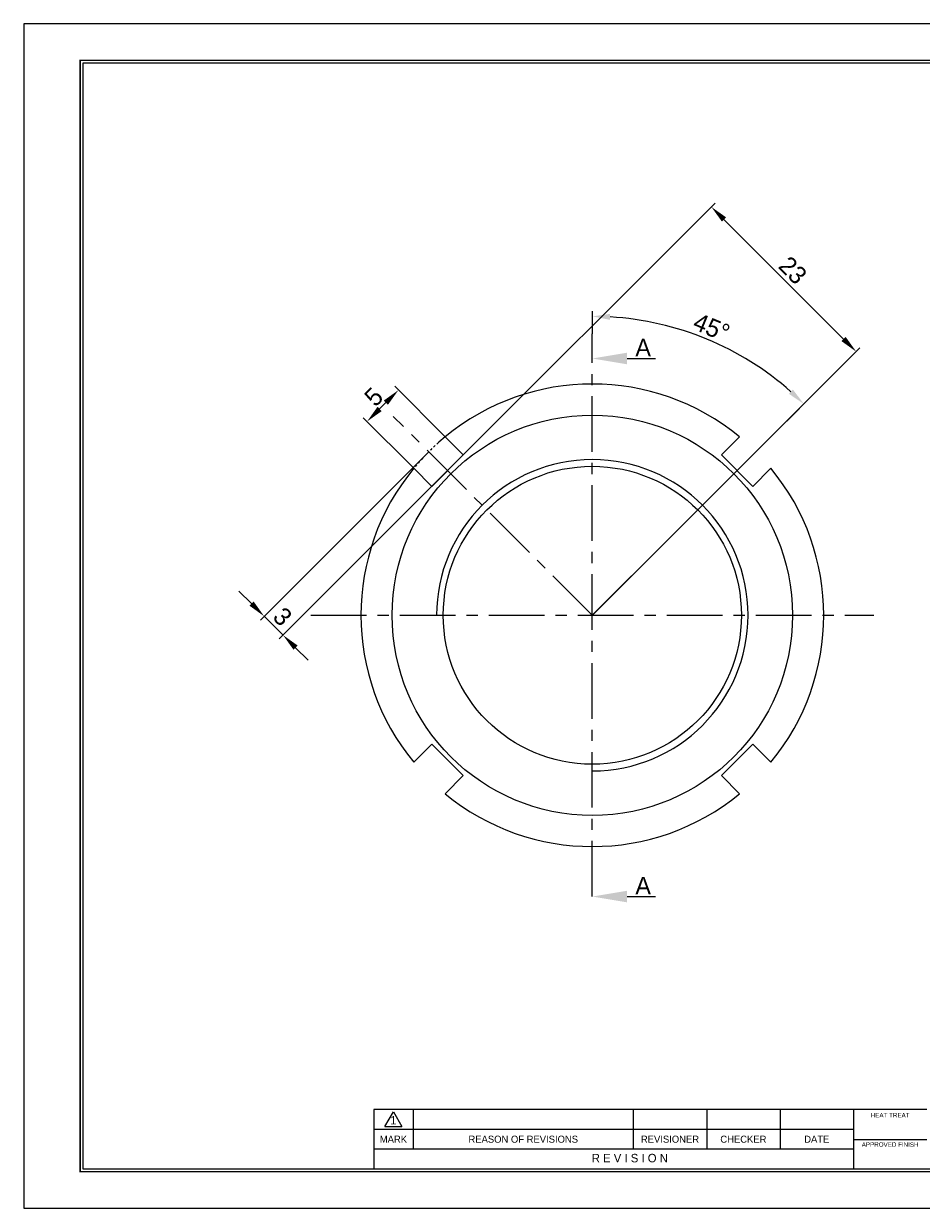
# Model space of a CAD drawing. Header units: millimetres. Extents: x -135 to 5648, y -387 to 3949.
# Tile 1 of 4: x -135 to -34, y -15 to 118. Entities that reach past the tile are written whole.
import ezdxf
from ezdxf.enums import TextEntityAlignment as Align

# ---------------------------------------------------------------- set-up
doc = ezdxf.new("R2010")
doc.units = ezdxf.units.MM
doc.linetypes.add('CENTER', pattern=[2, 1.25, -0.25, 0.25, -0.25])
doc.linetypes.add('PHANTOM', pattern=[2.5, 1.25, -0.25, 0.25, -0.25, 0.25, -0.25])
doc.layers.get('0').update_dxf_attribs({"linetype": 'CONTINUOUS'})
doc.layers.get('Defpoints').update_dxf_attribs({"linetype": 'CONTINUOUS'})
for name, color, linetype in [('1', 1, 'CENTER'), ('4', 6, 'PHANTOM'), ('5', 7, 'CONTINUOUS'), ('7', 7, 'CONTINUOUS')]:
    doc.layers.add(name, color=color, linetype=linetype)
doc.dimstyles.new('2.0', dxfattribs={"dimtxt": 2, "dimasz": 2, "dimexe": 0.6, "dimexo": 0, "dimgap": 0.4, "dimtad": 1, "dimdec": 3, "dimzin": 11, "dimdsep": 46, "dimtxsty": 'Standard', "dimcen": 0, "dimclrd": 5, "dimclre": 5, "dimclrt": 3, "dimadec": 0, "dimazin": 0, "dimtfac": 0.6, "dimtdec": 3, "dimtmove": 0, "dimatfit": 3, "dimfxl": 1.25, "dimtolj": 1, "dimtzin": 11, "dimarcsym": 0})

# ---------------------------------------------------------------- blocks, each defined once
blk = doc.blocks.new('란표제')
at = {"layer": '5', "ltscale": 0.5}
blk.add_line((62, 17.5), (62, 7), dxfattribs=at)
at = {"layer": '7', "color": 0}
for p, q in [((297, 210), (0, 210)), ((0, 210), (0, 0)), ((0, 0), (297, 0))]:
    blk.add_line(p, q, dxfattribs=at)
at = {"layer": '7'}
for p, q in [((160, 17.5), (62, 17.5)), ((64, 14.51), (65.5, 17.1)), ((65.5, 17.1), (67, 14.51)), ((69, 17.5), (69, 10.5)), ((108, 17.5), (108, 10.5)), ((121, 17.5), (121, 10.5)), ((134, 17.5), (134, 10.5)), ((147, 17.5), (147, 7)), ((147, 14), (62, 14)), ((64, 14.51), (67, 14.51)), ((147, 10.5), (62, 10.5)), ((147, 12.2), (160, 12.2))]:
    blk.add_line(p, q, dxfattribs=at)
at = {"layer": '7', "const_width": 0.25}
blk.add_lwpolyline([(290.5, 6.5), (290.5, 203.5), (10, 203.5), (10, 6.5)], close=True, dxfattribs=at)
at = {"layer": '7'}
blk.add_lwpolyline([(290, 7), (290, 203), (10.5, 203), (10.5, 7)], close=True, dxfattribs=at)
at = {"layer": '5', "ltscale": 0.5}
for tag, p, height in [('TITLE', (237.17, 24.41), 2.5), ('도번', (251.18, 15.64), 2.5), ('SCALE', (253.78, 9.55), 1.2), ('DATE', (277.02, 9.51), 1.2)]:
    blk.add_attdef(tag, p, '', height=height, dxfattribs=at)
at = {"layer": '7'}
for s, height, p in [('HEAT TREAT', 0.8, (153.5, 16.5)), ('1', 1.5, (65.5, 15.61)), ('MARK', 1.25, (65.5, 12.25)), ('REASON OF REVISIONS', 1.25, (88.5, 12.25)), ('REVISIONER', 1.25, (114.5, 12.25)), ('CHECKER', 1.25, (127.5, 12.25)), ('DATE', 1.25, (140.5, 12.25)), ('APPROVED FINISH', 0.8, (153.5, 11.3)), ('R E V I S I O N', 1.5, (107.38, 8.9))]:
    blk.add_text(s, height=height, dxfattribs=at).set_placement(p, align=Align.MIDDLE_CENTER)
for tag, p in [('필렛', (179.25, 10.9)), ('모따기', (179.25, 8.3))]:
    blk.add_attdef(tag, text='', height=1.15, dxfattribs=at).set_placement(p, align=Align.MIDDLE_LEFT)
blk = doc.blocks.new('*D2370')
at = {"color": 5, "lineweight": -2}
for p, q in [((-87.75, 72.02), (-93.42, 77.7)), ((-94.41, 75.86), (-95.12, 75.15)), ((-91.28, 68.49), (-96.96, 74.16))]:
    blk.add_line(p, q, dxfattribs=at)
at = {"color": 5}
for points in [[(-94.18, 75.62), (-94.65, 76.09), (-93, 77.27)], [(-95.35, 75.39), (-94.88, 74.91), (-96.53, 73.74)]]:
    blk.add_solid(points, dxfattribs=at)
at = {"layer": 'Defpoints', "color": 0}
for p in [(-96.53, 73.74), (-87.75, 72.02), (-91.28, 68.49)]:
    blk.add_point(p, dxfattribs=at)
at = {"color": 3, "insert": (-95.77, 76.51), "char_height": 2, "attachment_point": 5, "rotation": 45}
blk.add_mtext('\\A1;5', dxfattribs=at)
blk = doc.blocks.new('*D2371')
at = {"color": 5, "lineweight": -2}
for p, q in [((-89.6, 70.34), (-108.51, 51.42)), ((-87.48, 68.22), (-106.39, 49.3)), ((-109.5, 53.26), (-110.92, 54.68)), ((-108.09, 51.85), (-105.97, 49.73)), ((-104.55, 48.31), (-103.14, 46.9))]:
    blk.add_line(p, q, dxfattribs=at)
at = {"color": 5}
for points in [[(-109.74, 53.03), (-109.27, 53.5), (-108.09, 51.85)], [(-104.32, 48.55), (-104.79, 48.08), (-105.97, 49.73)]]:
    blk.add_solid(points, dxfattribs=at)
at = {"layer": 'Defpoints', "color": 0}
for p in [(-89.6, 70.34), (-87.48, 68.22), (-105.97, 49.73)]:
    blk.add_point(p, dxfattribs=at)
at = {"color": 3, "insert": (-106.02, 51.8), "char_height": 2, "attachment_point": 5, "rotation": 315}
blk.add_mtext('\\A1;3', dxfattribs=at)
blk = doc.blocks.new('*D2374')
at = {"color": 5, "lineweight": -2}
for p, q in [((-71.21, 83.58), (-71.21, 86.16)), ((-48.85, 74.32), (-47.03, 76.14))]:
    blk.add_line(p, q, dxfattribs=at)
blk.add_arc((-71.21, 51.95), 33.61, 48.4101, 86.5899, dxfattribs=at)
at = {"color": 5}
for points in [[(-69.21, 85.84), (-69.23, 85.17), (-71.21, 85.56)], [(-49.13, 76.85), (-48.68, 77.33), (-47.45, 75.72)]]:
    blk.add_solid(points, dxfattribs=at)
at = {"layer": 'Defpoints', "color": 0}
for p in [(-71.21, 83.58), (-54.41, 81.06), (-48.85, 74.32), (-71.21, 51.95), (-71.21, 20.33)]:
    blk.add_point(p, dxfattribs=at)
at = {"color": 3, "insert": (-57.81, 84.32), "char_height": 2, "attachment_point": 5, "rotation": 337.5}
blk.add_mtext('\\A1;45%%d', dxfattribs=at)
blk = doc.blocks.new('*D2376')
at = {"color": 5, "lineweight": -2}
for p, q in [((-87.48, 68.22), (-57.41, 98.29)), ((-56.42, 96.45), (-42.98, 83.01)), ((-71.21, 51.95), (-41.14, 82.02))]:
    blk.add_line(p, q, dxfattribs=at)
at = {"color": 5}
for points in [[(-56.18, 96.69), (-56.65, 96.21), (-57.83, 97.86)], [(-43.22, 82.78), (-42.75, 83.25), (-41.57, 81.6)]]:
    blk.add_solid(points, dxfattribs=at)
at = {"layer": 'Defpoints', "color": 0}
for p in [(-41.57, 81.6), (-87.48, 68.22), (-71.21, 51.95)]:
    blk.add_point(p, dxfattribs=at)
at = {"color": 3, "insert": (-48.69, 90.74), "char_height": 2, "attachment_point": 5, "rotation": 315}
blk.add_mtext('\\A1;23', dxfattribs=at)

msp = doc.modelspace()

# ---------------------------------------------------------------- linework, layer by layer
at = {"ltscale": 5}
for p, q in [((-85.7101, 69.9846), (-87.7462, 72.0207)), ((-56.7187, 69.9846), (-54.6826, 72.0207)), ((-85.7101, 69.9846), (-89.2456, 66.449)), ((-53.1832, 66.449), (-56.7187, 69.9846)), ((-89.2456, 66.449), (-91.2818, 68.4852)), ((-53.1832, 66.449), (-51.1471, 68.4852)), ((-89.2456, 37.4577), (-91.2818, 35.4215)), ((-89.2456, 37.4577), (-85.7101, 33.9221)), ((-56.7187, 33.9221), (-53.1832, 37.4577)), ((-53.1832, 37.4577), (-51.1471, 35.4215)), ((-85.7101, 33.9221), (-87.7462, 31.886)), ((-56.7187, 33.9221), (-54.6826, 31.886))]:
    msp.add_line(p, q, dxfattribs=at)
msp.add_circle((-71.2144, 51.9533), 22.5, dxfattribs=at)
msp.add_circle((-71.2144, 51.9533), 16.75)
for start, end in [(50.517734, 129.482266), (140.517734, 219.482266), (320.517734, 39.482266), (230.517734, 309.482266)]:
    msp.add_arc((-71.2144, 51.9533), 26, start, end, dxfattribs=at)
at = {"color": 5}
msp.add_arc((-71.2144, 51.9533), 17.5, 270, 180, dxfattribs=at)
at = {"layer": '1', "ltscale": 5}
for p, q in [((-71.2144, 20.3272), (-71.2144, 83.5794)), ((-71.2144, 51.9533), (-93.5774, 74.3164)), ((-71.2144, 51.9533), (-48.8514, 74.3164)), ((-102.8405, 51.9533), (-39.5883, 51.9533))]:
    msp.add_line(p, q, dxfattribs=at)
at = {"layer": '4'}
msp.add_arc((-71.2144, 51.9533), 26, 129.482266, 140.517734, dxfattribs=at)
at = {"layer": '5', "color": 5, "ltscale": 5}
for p, q in [((-67.3095, 80.825), (-64.1288, 80.825)), ((-67.3095, 20.3272), (-64.1288, 20.3272))]:
    msp.add_line(p, q, dxfattribs=at)
for points in [[(-67.3095, 81.4758), (-67.3095, 80.1742), (-71.2144, 80.825)], [(-67.3095, 20.9781), (-67.3095, 19.6764), (-71.2144, 20.3272)]]:
    msp.add_solid(points, dxfattribs=at)

# ---------------------------------------------------------------- block references
at = {"ltscale": 5, "xscale": 0.6342330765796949, "yscale": 0.6342330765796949, "zscale": 0.6342330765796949}
msp.add_blockref('란표제', (-135.1055, -14.7223), dxfattribs=at)

# ---------------------------------------------------------------- texts
at = {"layer": '5', "color": 3, "ltscale": 0.5, "char_height": 1.95244, "attachment_point": 9}
for insert in [(-64.632, 81.0845), (-64.632, 20.5868)]:
    msp.add_mtext('\\A1;A', dxfattribs=dict(at, insert=insert))

# ---------------------------------------------------------------- dimensions: what is measured, and where the dimension line sits
for p1, p2, distance, picture, middle in [((-87.4779, 68.2168), (-71.2144, 51.9533), 41.9268, '*D2376', (-48.6916, 90.7396)), ((-87.7462, 72.0207), (-91.2818, 68.4852), -7.4252, '*D2370', (-95.7713, 76.5102)), ((-89.5992, 70.3381), (-87.4779, 68.2168), -26.1479, '*D2371', (-106.0201, 51.7959))]:
    dim = msp.add_aligned_dim(p1=p1, p2=p2, distance=distance, dimstyle='2.0')
    dim.commit()
    dim.dimension.update_dxf_attribs({"geometry": picture, "text_midpoint": middle})
dim = msp.add_angular_dim_2l(base=(-54.4102, 81.0592), line1=((-71.2144, 51.9533), (-48.8514, 74.3164)), line2=((-71.2144, 20.3272), (-71.2144, 83.5794)), dimstyle='2.0')
dim.commit()
dim.dimension.update_dxf_attribs({"geometry": '*D2374', "text_midpoint": (-57.807, 84.3216)})

doc.saveas('drawing.dxf')
